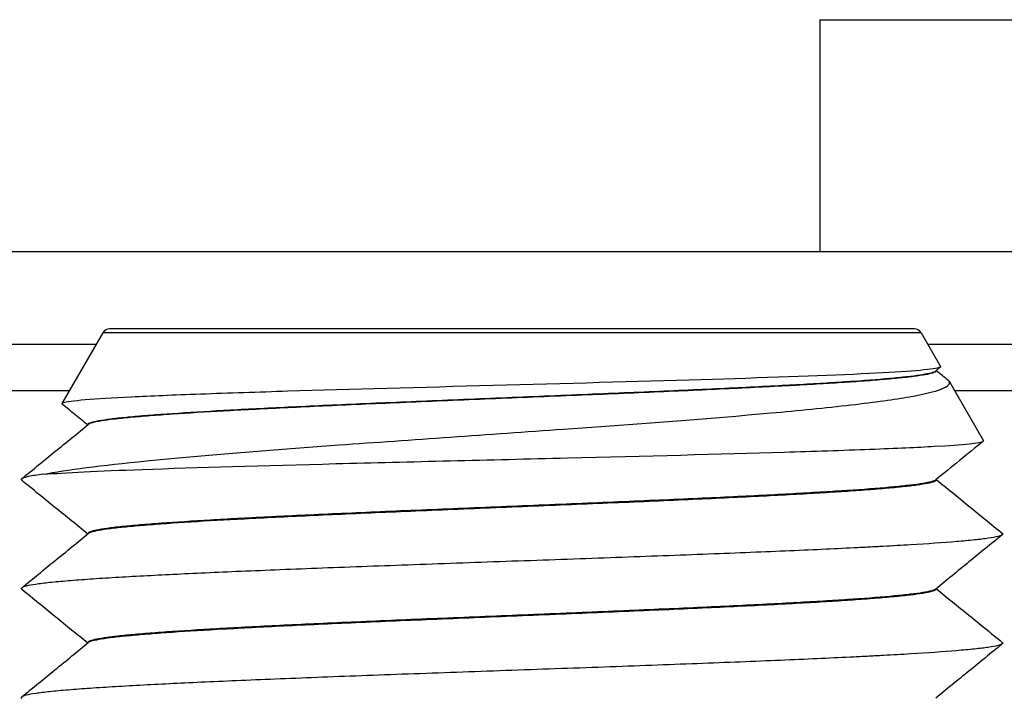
# Model space of a CAD drawing. Extents: x -1763 to 4575, y -3429 to 1051.
# Tile 107 of 174: x 3174.41 to 3180.78, y -2460.54 to -2456.16. Entities that reach past the tile are written whole.
import ezdxf

# ---------------------------------------------------------------- set-up
doc = ezdxf.new("R2010")
doc.units = 0
doc.layers.get('0').update_dxf_attribs({"linetype": 'CONTINUOUS'})
doc.layers.add('1', color=7, linetype='CONTINUOUS')

# ---------------------------------------------------------------- blocks, each defined once
blk = doc.blocks.new('Z-STACK', base_point=(-660.9662, -2583.4736))
at = {"color": 4, "linetype": 'CONTINUOUS'}
for p, q in [((3179.5851, -2456.1601), (3184.6565, -2456.1601)), ((3100.7451, -2457.6601), (3179.5851, -2457.6601)), ((3179.5851, -2457.6601), (3184.6565, -2457.6601)), ((3174.9037, -2458.2601), (3159.7421, -2458.2601)), ((3187.0377, -2458.2601), (3180.2837, -2458.2601)), ((3174.7305, -2458.5601), (3159.696, -2458.5601)), ((3186.7377, -2458.5601), (3180.457, -2458.5601))]:
    blk.add_line(p, q, dxfattribs=at)
at = {"color": 7, "linetype": 'CONTINUOUS'}
for p, q in [((3179.5851, -2456.1601), (3179.5851, -2457.6601)), ((3180.1971, -2458.1601), (3174.9903, -2458.1601)), ((3174.947, -2458.1851), (3174.6825, -2458.6432)), ((3180.2404, -2458.1851), (3180.3663, -2458.4031)), ((3180.3382, -2458.4311), (3180.3382, -2458.4289)), ((3180.4217, -2458.4991), (3180.6435, -2458.8832)), ((3174.8493, -2458.7811), (3174.8493, -2458.7788)), ((3180.3382, -2459.1367), (3180.3382, -2459.1344)), ((3174.8493, -2459.4866), (3174.8493, -2459.4844)), ((3180.3382, -2459.8422), (3180.3382, -2459.84)), ((3174.8493, -2460.1922), (3174.8493, -2460.1899))]:
    blk.add_line(p, q, dxfattribs=at)
at = {"color": 1, "linetype": 'CONTINUOUS'}
blk.add_line((3180.2404, -2458.1851), (3174.947, -2458.1851), dxfattribs=at)
at = {"color": 7, "linetype": 'CONTINUOUS'}
for centre, start, end in [((3174.9903, -2458.2101), 90, 150), ((3180.1971, -2458.2101), 30, 90)]:
    blk.add_arc(centre, 0.05, start, end, dxfattribs=at)
for points, knots in [([(3180.3651, -2458.4069), (3180.3623, -2458.4093), (3180.3556, -2458.4116), (3180.3451, -2458.4139), (3180.2877, -2458.4266), (3180.1175, -2458.439), (3179.8526, -2458.4515), (3179.5785, -2458.4644), (3179.2146, -2458.4769), (3178.8158, -2458.4889), (3178.3993, -2458.5015), (3177.934, -2458.514), (3177.4702, -2458.5265), (3177.0081, -2458.5389), (3176.5502, -2458.5512), (3176.1435, -2458.5637), (3175.9551, -2458.5695), (3175.7603, -2458.5758), (3175.579, -2458.5825), (3175.4025, -2458.5889), (3175.2547, -2458.5951), (3175.1332, -2458.6011), (3174.8856, -2458.6133), (3174.728, -2458.6257), (3174.6907, -2458.6385), (3174.6862, -2458.64), (3174.6834, -2458.6416), (3174.6825, -2458.6432)], [0, 0, 0, 0, 0.021276, 0.021276, 0.021276, 0.515281, 0.515281, 0.515281, 1.552812, 1.552812, 1.552812, 2.898891, 2.898891, 2.898891, 4.226104, 4.226104, 4.226104, 4.790916, 4.790916, 4.790916, 5.237132, 5.237132, 5.237132, 5.681354, 5.681354, 5.681354, 5.690891, 5.690891, 5.690891, 5.690891]), ([(3174.8493, -2458.7788), (3174.8493, -2458.7771), (3174.8503, -2458.7753), (3174.8523, -2458.7736), (3174.8547, -2458.7714), (3174.8588, -2458.7692), (3174.8644, -2458.767), (3174.8738, -2458.7633), (3174.8877, -2458.7596), (3174.9059, -2458.756), (3174.9246, -2458.7522), (3174.9479, -2458.7484), (3174.9753, -2458.7446), (3175.0028, -2458.7409), (3175.0344, -2458.7372), (3175.0699, -2458.7335), (3175.1053, -2458.7298), (3175.1444, -2458.7261), (3175.1869, -2458.7225), (3175.2293, -2458.7189), (3175.275, -2458.7153), (3175.3234, -2458.7118), (3175.4202, -2458.7048), (3175.5278, -2458.6979), (3175.6415, -2458.6913), (3175.67, -2458.6896), (3175.6988, -2458.688), (3175.728, -2458.6864), (3175.7572, -2458.6847), (3175.7873, -2458.6831), (3175.8183, -2458.6814), (3175.8802, -2458.6781), (3175.9454, -2458.6747), (3176.014, -2458.6713), (3176.0825, -2458.6679), (3176.1544, -2458.6644), (3176.2292, -2458.6609), (3176.3041, -2458.6573), (3176.382, -2458.6538), (3176.4626, -2458.6501), (3176.5432, -2458.6465), (3176.6265, -2458.6429), (3176.7119, -2458.6392), (3176.7974, -2458.6355), (3176.8851, -2458.6317), (3176.9745, -2458.628), (3177.1531, -2458.6205), (3177.3384, -2458.6129), (3177.5247, -2458.6053), (3177.7111, -2458.5976), (3177.8985, -2458.59), (3178.0812, -2458.5824), (3178.1725, -2458.5786), (3178.2627, -2458.5748), (3178.351, -2458.571), (3178.4393, -2458.5673), (3178.5259, -2458.5635), (3178.61, -2458.5598), (3178.6941, -2458.5561), (3178.7758, -2458.5525), (3178.8547, -2458.5488), (3178.9336, -2458.5452), (3179.0096, -2458.5416), (3179.0824, -2458.538), (3179.1553, -2458.5345), (3179.2249, -2458.531), (3179.2911, -2458.5276), (3179.3574, -2458.5241), (3179.4202, -2458.5207), (3179.4795, -2458.5174), (3179.5092, -2458.5157), (3179.5379, -2458.514), (3179.5658, -2458.5124), (3179.5937, -2458.5108), (3179.6206, -2458.5091), (3179.6474, -2458.5075), (3179.7007, -2458.5042), (3179.7524, -2458.5008), (3179.8018, -2458.4974), (3179.9006, -2458.4906), (3179.9904, -2458.4836), (3180.0666, -2458.4764), (3180.1048, -2458.4728), (3180.1396, -2458.4692), (3180.1705, -2458.4655), (3180.2014, -2458.4618), (3180.2285, -2458.4581), (3180.2513, -2458.4544), (3180.2741, -2458.4506), (3180.2927, -2458.4469), (3180.3067, -2458.4431), (3180.3206, -2458.4393), (3180.33, -2458.4355), (3180.3347, -2458.4317)], [0, 0, 0, 0, 0.006234, 0.006234, 0.006234, 0.020074, 0.020074, 0.020074, 0.063124, 0.063124, 0.063124, 0.133476, 0.133476, 0.133476, 0.228649, 0.228649, 0.228649, 0.346195, 0.346195, 0.346195, 0.483136, 0.483136, 0.483136, 0.801943, 0.801943, 0.801943, 0.888545, 0.888545, 0.888545, 0.978946, 0.978946, 0.978946, 1.174913, 1.174913, 1.174913, 1.390411, 1.390411, 1.390411, 1.62402, 1.62402, 1.62402, 1.873609, 1.873609, 1.873609, 2.13636, 2.13636, 2.13636, 2.687109, 2.687109, 2.687109, 3.244012, 3.244012, 3.244012, 3.51409, 3.51409, 3.51409, 3.773299, 3.773299, 3.773299, 4.018264, 4.018264, 4.018264, 4.246248, 4.246248, 4.246248, 4.455219, 4.455219, 4.455219, 4.643866, 4.643866, 4.643866, 4.730346, 4.730346, 4.730346, 4.812034, 4.812034, 4.812034, 4.966796, 4.966796, 4.966796, 5.232476, 5.232476, 5.232476, 5.336903, 5.336903, 5.336903, 5.418486, 5.418486, 5.418486, 5.474989, 5.474989, 5.474989, 5.505512, 5.505512, 5.505512, 5.505512]), ([(3180.3382, -2458.4311), (3180.3382, -2458.4329), (3180.3372, -2458.4346), (3180.3352, -2458.4364), (3180.3327, -2458.4385), (3180.3287, -2458.4407), (3180.3231, -2458.4429), (3180.3137, -2458.4466), (3180.2999, -2458.4502), (3180.2819, -2458.4539), (3180.2634, -2458.4577), (3180.2404, -2458.4614), (3180.2134, -2458.4651), (3180.1864, -2458.4688), (3180.1553, -2458.4725), (3180.1206, -2458.4761), (3180.0859, -2458.4798), (3180.0476, -2458.4834), (3180.0061, -2458.4869), (3179.9647, -2458.4905), (3179.9202, -2458.494), (3179.8732, -2458.4974), (3179.8262, -2458.5009), (3179.7766, -2458.5043), (3179.725, -2458.5077), (3179.6734, -2458.511), (3179.6202, -2458.5143), (3179.5647, -2458.5175), (3179.5089, -2458.5208), (3179.4495, -2458.5242), (3179.3866, -2458.5276), (3179.3238, -2458.531), (3179.2575, -2458.5344), (3179.1878, -2458.5379), (3179.1182, -2458.5414), (3179.0453, -2458.545), (3178.9693, -2458.5486), (3178.8933, -2458.5521), (3178.8143, -2458.5558), (3178.7326, -2458.5595), (3178.651, -2458.5631), (3178.5667, -2458.5668), (3178.4803, -2458.5706), (3178.3939, -2458.5743), (3178.3054, -2458.5781), (3178.2154, -2458.5818), (3178.0353, -2458.5894), (3177.8492, -2458.5971), (3177.6627, -2458.6047), (3177.4762, -2458.6123), (3177.2893, -2458.62), (3177.1077, -2458.6275), (3177.0169, -2458.6313), (3176.9275, -2458.635), (3176.8399, -2458.6388), (3176.7524, -2458.6425), (3176.6668, -2458.6462), (3176.5837, -2458.6498), (3176.5006, -2458.6535), (3176.4199, -2458.6571), (3176.3421, -2458.6607), (3176.2644, -2458.6643), (3176.1895, -2458.6678), (3176.1177, -2458.6713), (3176.046, -2458.6748), (3175.9775, -2458.6782), (3175.9123, -2458.6816), (3175.8471, -2458.6849), (3175.7852, -2458.6883), (3175.7268, -2458.6915), (3175.6102, -2458.698), (3175.4987, -2458.7048), (3175.3969, -2458.7117), (3175.346, -2458.7152), (3175.2975, -2458.7187), (3175.252, -2458.7223), (3175.2064, -2458.7259), (3175.1639, -2458.7295), (3175.1249, -2458.7331), (3175.0859, -2458.7368), (3175.0504, -2458.7405), (3175.0189, -2458.7442), (3174.9875, -2458.7479), (3174.96, -2458.7517), (3174.9369, -2458.7554), (3174.9138, -2458.7592), (3174.895, -2458.763), (3174.8809, -2458.7668), (3174.8668, -2458.7706), (3174.8574, -2458.7744), (3174.8527, -2458.7783)], [0, 0, 0, 0, 0.006218, 0.006218, 0.006218, 0.02, 0.02, 0.02, 0.062719, 0.062719, 0.062719, 0.132158, 0.132158, 0.132158, 0.225642, 0.225642, 0.225642, 0.340587, 0.340587, 0.340587, 0.473952, 0.473952, 0.473952, 0.622468, 0.622468, 0.622468, 0.783107, 0.783107, 0.783107, 0.961459, 0.961459, 0.961459, 1.160528, 1.160528, 1.160528, 1.379347, 1.379347, 1.379347, 1.616239, 1.616239, 1.616239, 1.868811, 1.868811, 1.868811, 2.13399, 2.13399, 2.13399, 2.687137, 2.687137, 2.687137, 3.242579, 3.242579, 3.242579, 3.510592, 3.510592, 3.510592, 3.767068, 3.767068, 3.767068, 4.008869, 4.008869, 4.008869, 4.233521, 4.233521, 4.233521, 4.439255, 4.439255, 4.439255, 4.624997, 4.624997, 4.624997, 4.955531, 4.955531, 4.955531, 5.100836, 5.100836, 5.100836, 5.228342, 5.228342, 5.228342, 5.33489, 5.33489, 5.33489, 5.417741, 5.417741, 5.417741, 5.474833, 5.474833, 5.474833, 5.505512, 5.505512, 5.505512, 5.505512]), ([(3180.3651, -2458.4069), (3180.36, -2458.4111), (3180.355, -2458.4152), (3180.3499, -2458.4193), (3180.3449, -2458.4234), (3180.3398, -2458.4276), (3180.3347, -2458.4317)], [0, 0, 0, 0, 0.01959373, 0.01959373, 0.01959373, 0.03918747, 0.03918747, 0.03918747, 0.03918747]), ([(3180.3385, -2458.4286), (3180.3502, -2458.4381), (3180.3619, -2458.4476), (3180.3736, -2458.4571), (3180.3865, -2458.4676), (3180.3994, -2458.4782), (3180.4124, -2458.4887)], [0.00491766, 0.00491766, 0.00491766, 0.00491766, 0.05008454, 0.05008454, 0.05008454, 0.10016908, 0.10016908, 0.10016908, 0.10016908]), ([(3180.3663, -2458.4031), (3180.3667, -2458.4038), (3180.3668, -2458.4044), (3180.3666, -2458.405), (3180.3664, -2458.4057), (3180.3659, -2458.4063), (3180.3651, -2458.4069)], [0, 0, 0, 0, 0.001962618, 0.001962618, 0.001962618, 0.004389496, 0.004389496, 0.004389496, 0.004389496]), ([(3174.5636, -2459.1001), (3174.7095, -2459.0711), (3174.9371, -2459.0424), (3175.229, -2459.0134), (3175.5823, -2458.9784), (3176.0182, -2458.9441), (3176.4759, -2458.9107), (3176.9427, -2458.8766), (3177.4441, -2458.8426), (3177.9268, -2458.8082), (3178.4133, -2458.7735), (3178.877, -2458.7389), (3179.2693, -2458.7036), (3179.4439, -2458.6879), (3179.6234, -2458.6703), (3179.7859, -2458.6516), (3179.945, -2458.6332), (3180.0696, -2458.6157), (3180.165, -2458.5988), (3180.2583, -2458.5824), (3180.3277, -2458.5659), (3180.3711, -2458.5492), (3180.4144, -2458.5325), (3180.4314, -2458.5159), (3180.4217, -2458.4991)], [0, 0, 0, 0, 0.671174, 0.671174, 0.671174, 1.922256, 1.922256, 1.922256, 3.376847, 3.376847, 3.376847, 4.723396, 4.723396, 4.723396, 5.242643, 5.242643, 5.242643, 5.625389, 5.625389, 5.625389, 5.837593, 5.837593, 5.837593, 5.908809, 5.908809, 5.908809, 5.908809]), ([(3180.4217, -2458.4991), (3180.4207, -2458.4974), (3180.4195, -2458.4956), (3180.4179, -2458.4939), (3180.4164, -2458.4922), (3180.4145, -2458.4905), (3180.4124, -2458.4887)], [0, 0, 0, 0, 0.00644191, 0.00644191, 0.00644191, 0.01402067, 0.01402067, 0.01402067, 0.01402067]), ([(3174.6825, -2458.6432), (3174.6822, -2458.6438), (3174.6821, -2458.6444), (3174.6823, -2458.645), (3174.6825, -2458.6456), (3174.683, -2458.6462), (3174.6837, -2458.6468)], [0, 0, 0, 0, 0.001869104, 0.001869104, 0.001869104, 0.004181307, 0.004181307, 0.004181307, 0.004181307]), ([(3174.8489, -2458.7814), (3174.822, -2458.7594), (3174.7951, -2458.7375), (3174.7682, -2458.7156), (3174.74, -2458.6927), (3174.7119, -2458.6697), (3174.6837, -2458.6468)], [0.0049174, 0.0049174, 0.0049174, 0.0049174, 0.108999, 0.108999, 0.108999, 0.217998, 0.217998, 0.217998, 0.217998]), ([(3174.4217, -2459.1293), (3174.4961, -2459.0687), (3174.5679, -2459.0102), (3174.6372, -2458.9538), (3174.7118, -2458.893), (3174.7836, -2458.8346), (3174.8527, -2458.7783)], [0, 0, 0, 0, 0.2779219, 0.2779219, 0.2779219, 0.5558439, 0.5558439, 0.5558439, 0.5558439]), ([(3180.6424, -2458.8867), (3180.6431, -2458.8861), (3180.6435, -2458.8855), (3180.6437, -2458.8849), (3180.6439, -2458.8844), (3180.6439, -2458.8838), (3180.6435, -2458.8832)], [0, 0, 0, 0, 0.002206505, 0.002206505, 0.002206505, 0.003991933, 0.003991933, 0.003991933, 0.003991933]), ([(3174.5636, -2459.1001), (3174.6989, -2459.0896), (3174.9169, -2459.0793), (3175.2026, -2459.0689), (3175.5524, -2459.0561), (3175.9905, -2459.0437), (3176.455, -2459.0316), (3176.9323, -2459.0192), (3177.4496, -2459.0069), (3177.9519, -2458.9944), (3178.4548, -2458.982), (3178.939, -2458.9696), (3179.3542, -2458.957), (3179.5409, -2458.9513), (3179.7337, -2458.945), (3179.9097, -2458.9383), (3180.0811, -2458.9317), (3180.2183, -2458.9255), (3180.3257, -2458.9194), (3180.5176, -2458.9087), (3180.6287, -2458.8978), (3180.6424, -2458.8867)], [0, 0, 0, 0, 0.639738, 0.639738, 0.639738, 1.892685, 1.892685, 1.892685, 3.390121, 3.390121, 3.390121, 4.792877, 4.792877, 4.792877, 5.348697, 5.348697, 5.348697, 5.765176, 5.765176, 5.765176, 6.083731, 6.083731, 6.083731, 6.083731]), ([(3180.6424, -2458.8867), (3180.5898, -2458.9295), (3180.5385, -2458.9712), (3180.4886, -2459.012), (3180.436, -2459.0547), (3180.3848, -2459.0965), (3180.3347, -2459.1372)], [0, 0, 0, 0, 0.1983971, 0.1983971, 0.1983971, 0.3967942, 0.3967942, 0.3967942, 0.3967942]), ([(3174.4217, -2459.1293), (3174.4207, -2459.1301), (3174.42, -2459.1309), (3174.4195, -2459.1317), (3174.419, -2459.1325), (3174.4187, -2459.1333), (3174.4187, -2459.1341), (3174.4187, -2459.135), (3174.419, -2459.1358), (3174.4195, -2459.1366), (3174.42, -2459.1374), (3174.4207, -2459.1382), (3174.4217, -2459.139)], [0, 0, 0, 0, 0.00333528, 0.00333528, 0.00333528, 0.00592148, 0.00592148, 0.00592148, 0.0085072, 0.0085072, 0.0085072, 0.01183912, 0.01183912, 0.01183912, 0.01183912]), ([(3174.5636, -2459.1001), (3174.5433, -2459.1025), (3174.525, -2459.1049), (3174.5088, -2459.1073), (3174.4926, -2459.1097), (3174.4786, -2459.1122), (3174.4666, -2459.1146), (3174.4547, -2459.117), (3174.445, -2459.1195), (3174.4375, -2459.1219), (3174.43, -2459.1244), (3174.4247, -2459.1268), (3174.4217, -2459.1293)], [0, 0, 0, 0, 0.0552514, 0.0552514, 0.0552514, 0.0980816, 0.0980816, 0.0980816, 0.1281495, 0.1281495, 0.1281495, 0.1456412, 0.1456412, 0.1456412, 0.1456412]), ([(3180.3347, -2459.1372), (3180.33, -2459.1411), (3180.3206, -2459.1449), (3180.3067, -2459.1486), (3180.2927, -2459.1524), (3180.2741, -2459.1562), (3180.2513, -2459.1599), (3180.2285, -2459.1637), (3180.2014, -2459.1674), (3180.1705, -2459.1711), (3180.1396, -2459.1747), (3180.1048, -2459.1784), (3180.0666, -2459.182), (3179.9904, -2459.1892), (3179.9006, -2459.1962), (3179.8018, -2459.203), (3179.7524, -2459.2064), (3179.7007, -2459.2098), (3179.6474, -2459.213), (3179.6206, -2459.2147), (3179.5937, -2459.2163), (3179.5658, -2459.218), (3179.5379, -2459.2196), (3179.5092, -2459.2213), (3179.4795, -2459.2229), (3179.4202, -2459.2263), (3179.3574, -2459.2297), (3179.2911, -2459.2331), (3179.2249, -2459.2366), (3179.1553, -2459.2401), (3179.0824, -2459.2436), (3179.0096, -2459.2472), (3178.9336, -2459.2507), (3178.8547, -2459.2544), (3178.7758, -2459.258), (3178.6941, -2459.2617), (3178.61, -2459.2654), (3178.5259, -2459.2691), (3178.4393, -2459.2728), (3178.351, -2459.2766), (3178.2627, -2459.2803), (3178.1725, -2459.2841), (3178.0812, -2459.2879), (3177.8985, -2459.2955), (3177.7111, -2459.3032), (3177.5247, -2459.3108), (3177.3384, -2459.3184), (3177.1531, -2459.326), (3176.9745, -2459.3335), (3176.8851, -2459.3373), (3176.7974, -2459.341), (3176.7119, -2459.3447), (3176.6265, -2459.3484), (3176.5432, -2459.3521), (3176.4626, -2459.3557), (3176.382, -2459.3593), (3176.3041, -2459.3629), (3176.2292, -2459.3664), (3176.1544, -2459.3699), (3176.0825, -2459.3734), (3176.014, -2459.3769), (3175.9454, -2459.3803), (3175.8802, -2459.3837), (3175.8183, -2459.387), (3175.7873, -2459.3886), (3175.7572, -2459.3903), (3175.728, -2459.3919), (3175.6988, -2459.3936), (3175.67, -2459.3952), (3175.6415, -2459.3968), (3175.5278, -2459.4035), (3175.4202, -2459.4103), (3175.3234, -2459.4174), (3175.275, -2459.4209), (3175.2293, -2459.4245), (3175.1869, -2459.4281), (3175.1444, -2459.4317), (3175.1053, -2459.4354), (3175.0699, -2459.439), (3175.0344, -2459.4427), (3175.0028, -2459.4465), (3174.9753, -2459.4502), (3174.9479, -2459.4539), (3174.9246, -2459.4577), (3174.9059, -2459.4615), (3174.8877, -2459.4652), (3174.8738, -2459.4689), (3174.8644, -2459.4726), (3174.8588, -2459.4748), (3174.8547, -2459.4769), (3174.8523, -2459.4791), (3174.8503, -2459.4809), (3174.8493, -2459.4826), (3174.8493, -2459.4844)], [0, 0, 0, 0, 0.030523, 0.030523, 0.030523, 0.087025, 0.087025, 0.087025, 0.168609, 0.168609, 0.168609, 0.273035, 0.273035, 0.273035, 0.538716, 0.538716, 0.538716, 0.693478, 0.693478, 0.693478, 0.775166, 0.775166, 0.775166, 0.861646, 0.861646, 0.861646, 1.050293, 1.050293, 1.050293, 1.259264, 1.259264, 1.259264, 1.487248, 1.487248, 1.487248, 1.732213, 1.732213, 1.732213, 1.991422, 1.991422, 1.991422, 2.2615, 2.2615, 2.2615, 2.818402, 2.818402, 2.818402, 3.369152, 3.369152, 3.369152, 3.631903, 3.631903, 3.631903, 3.881492, 3.881492, 3.881492, 4.1151, 4.1151, 4.1151, 4.330599, 4.330599, 4.330599, 4.526566, 4.526566, 4.526566, 4.616966, 4.616966, 4.616966, 4.703569, 4.703569, 4.703569, 5.022376, 5.022376, 5.022376, 5.159316, 5.159316, 5.159316, 5.276863, 5.276863, 5.276863, 5.372035, 5.372035, 5.372035, 5.442388, 5.442388, 5.442388, 5.485438, 5.485438, 5.485438, 5.499278, 5.499278, 5.499278, 5.505512, 5.505512, 5.505512, 5.505512]), ([(3180.3382, -2459.1367), (3180.3382, -2459.1384), (3180.3372, -2459.1402), (3180.3352, -2459.1419), (3180.3327, -2459.1441), (3180.3287, -2459.1463), (3180.3231, -2459.1484), (3180.3137, -2459.1521), (3180.2999, -2459.1558), (3180.2819, -2459.1595), (3180.2634, -2459.1632), (3180.2404, -2459.167), (3180.2134, -2459.1707), (3180.1864, -2459.1744), (3180.1553, -2459.1781), (3180.1206, -2459.1817), (3180.0859, -2459.1853), (3180.0476, -2459.1889), (3180.0061, -2459.1925), (3179.9647, -2459.196), (3179.9202, -2459.1995), (3179.8732, -2459.203), (3179.8262, -2459.2065), (3179.7766, -2459.2099), (3179.725, -2459.2132), (3179.6734, -2459.2166), (3179.6202, -2459.2198), (3179.5647, -2459.2231), (3179.5089, -2459.2264), (3179.4495, -2459.2297), (3179.3866, -2459.2331), (3179.3238, -2459.2365), (3179.2575, -2459.24), (3179.1878, -2459.2435), (3179.1182, -2459.247), (3179.0453, -2459.2505), (3178.9693, -2459.2541), (3178.8933, -2459.2577), (3178.8143, -2459.2613), (3178.7326, -2459.265), (3178.651, -2459.2687), (3178.5667, -2459.2724), (3178.4803, -2459.2761), (3178.3939, -2459.2799), (3178.3054, -2459.2836), (3178.2154, -2459.2874), (3178.0353, -2459.295), (3177.8492, -2459.3026), (3177.6627, -2459.3102), (3177.4762, -2459.3179), (3177.2893, -2459.3255), (3177.1077, -2459.3331), (3177.0169, -2459.3368), (3176.9275, -2459.3406), (3176.8399, -2459.3443), (3176.7524, -2459.348), (3176.6668, -2459.3517), (3176.5837, -2459.3554), (3176.5006, -2459.359), (3176.4199, -2459.3627), (3176.3421, -2459.3662), (3176.2644, -2459.3698), (3176.1895, -2459.3733), (3176.1177, -2459.3768), (3176.046, -2459.3803), (3175.9775, -2459.3837), (3175.9123, -2459.3871), (3175.8471, -2459.3905), (3175.7852, -2459.3938), (3175.7268, -2459.3971), (3175.6102, -2459.4036), (3175.4987, -2459.4103), (3175.3969, -2459.4173), (3175.346, -2459.4208), (3175.2975, -2459.4243), (3175.252, -2459.4279), (3175.2064, -2459.4314), (3175.1639, -2459.435), (3175.1249, -2459.4387), (3175.0859, -2459.4423), (3175.0504, -2459.446), (3175.0189, -2459.4498), (3174.9875, -2459.4535), (3174.96, -2459.4572), (3174.9369, -2459.461), (3174.9138, -2459.4648), (3174.895, -2459.4686), (3174.8809, -2459.4724), (3174.8668, -2459.4762), (3174.8574, -2459.48), (3174.8527, -2459.4838)], [0, 0, 0, 0, 0.006218, 0.006218, 0.006218, 0.02, 0.02, 0.02, 0.062719, 0.062719, 0.062719, 0.132158, 0.132158, 0.132158, 0.225642, 0.225642, 0.225642, 0.340587, 0.340587, 0.340587, 0.473952, 0.473952, 0.473952, 0.622468, 0.622468, 0.622468, 0.783107, 0.783107, 0.783107, 0.961459, 0.961459, 0.961459, 1.160528, 1.160528, 1.160528, 1.379347, 1.379347, 1.379347, 1.616239, 1.616239, 1.616239, 1.868811, 1.868811, 1.868811, 2.13399, 2.13399, 2.13399, 2.687137, 2.687137, 2.687137, 3.242579, 3.242579, 3.242579, 3.510592, 3.510592, 3.510592, 3.767068, 3.767068, 3.767068, 4.008869, 4.008869, 4.008869, 4.233521, 4.233521, 4.233521, 4.439255, 4.439255, 4.439255, 4.624997, 4.624997, 4.624997, 4.955531, 4.955531, 4.955531, 5.100836, 5.100836, 5.100836, 5.228342, 5.228342, 5.228342, 5.33489, 5.33489, 5.33489, 5.417741, 5.417741, 5.417741, 5.474833, 5.474833, 5.474833, 5.505512, 5.505512, 5.505512, 5.505512]), ([(3180.3385, -2459.1341), (3180.4065, -2459.1895), (3180.477, -2459.2469), (3180.5502, -2459.3065), (3180.6196, -2459.363), (3180.6913, -2459.4215), (3180.7657, -2459.482)], [0.0051038, 0.0051038, 0.0051038, 0.0051038, 0.2779219, 0.2779219, 0.2779219, 0.5558439, 0.5558439, 0.5558439, 0.5558439]), ([(3174.8489, -2459.4869), (3174.7809, -2459.4315), (3174.7104, -2459.3741), (3174.6372, -2459.3145), (3174.5679, -2459.258), (3174.4961, -2459.1996), (3174.4217, -2459.139)], [0.0051044, 0.0051044, 0.0051044, 0.0051044, 0.2779219, 0.2779219, 0.2779219, 0.5558438, 0.5558438, 0.5558438, 0.5558438]), ([(3174.4217, -2459.8348), (3174.4961, -2459.7742), (3174.5679, -2459.7158), (3174.6372, -2459.6593), (3174.7118, -2459.5986), (3174.7836, -2459.5401), (3174.8527, -2459.4838)], [0, 0, 0, 0, 0.2779219, 0.2779219, 0.2779219, 0.5558439, 0.5558439, 0.5558439, 0.5558439]), ([(3180.7657, -2459.4918), (3180.7611, -2459.4956), (3180.7511, -2459.4993), (3180.7359, -2459.5031), (3180.7208, -2459.5068), (3180.7004, -2459.5105), (3180.6752, -2459.5142), (3180.6499, -2459.5179), (3180.6199, -2459.5216), (3180.5854, -2459.5253), (3180.5509, -2459.5289), (3180.512, -2459.5325), (3180.4692, -2459.5361), (3180.3837, -2459.5432), (3180.2827, -2459.5502), (3180.1711, -2459.5569), (3180.1153, -2459.5603), (3180.0568, -2459.5636), (3179.9963, -2459.5669), (3179.9661, -2459.5686), (3179.9354, -2459.5702), (3179.9042, -2459.5718), (3179.8729, -2459.5734), (3179.8406, -2459.575), (3179.8073, -2459.5767), (3179.7407, -2459.58), (3179.6701, -2459.5833), (3179.5957, -2459.5867), (3179.5212, -2459.5901), (3179.4429, -2459.5935), (3179.3609, -2459.597), (3179.2789, -2459.6005), (3179.1932, -2459.604), (3179.1042, -2459.6076), (3179.0153, -2459.6112), (3178.923, -2459.6148), (3178.8279, -2459.6185), (3178.7328, -2459.6221), (3178.6349, -2459.6258), (3178.5348, -2459.6295), (3178.4346, -2459.6332), (3178.3323, -2459.6369), (3178.2284, -2459.6407), (3178.0208, -2459.6482), (3177.8071, -2459.6558), (3177.5937, -2459.6633), (3177.3803, -2459.6709), (3177.1673, -2459.6784), (3176.9611, -2459.6858), (3176.858, -2459.6896), (3176.7565, -2459.6933), (3176.6573, -2459.6969), (3176.5582, -2459.7006), (3176.4614, -2459.7042), (3176.3674, -2459.7078), (3176.2735, -2459.7114), (3176.1825, -2459.715), (3176.0948, -2459.7185), (3176.0071, -2459.722), (3175.9227, -2459.7255), (3175.842, -2459.7289), (3175.6804, -2459.7358), (3175.5337, -2459.7424), (3175.4023, -2459.7488), (3175.2699, -2459.7553), (3175.1437, -2459.762), (3175.0287, -2459.7689), (3174.9712, -2459.7724), (3174.9165, -2459.7759), (3174.8653, -2459.7794), (3174.8141, -2459.783), (3174.7664, -2459.7865), (3174.7227, -2459.7902), (3174.6789, -2459.7938), (3174.6393, -2459.7974), (3174.6042, -2459.8011), (3174.5691, -2459.8048), (3174.5386, -2459.8085), (3174.513, -2459.8122), (3174.4875, -2459.816), (3174.467, -2459.8197), (3174.4517, -2459.8235), (3174.4364, -2459.8273), (3174.4264, -2459.831), (3174.4217, -2459.8348)], [0, 0, 0, 0, 0.032121, 0.032121, 0.032121, 0.093922, 0.093922, 0.093922, 0.18439, 0.18439, 0.18439, 0.301046, 0.301046, 0.301046, 0.599945, 0.599945, 0.599945, 0.774949, 0.774949, 0.774949, 0.867245, 0.867245, 0.867245, 0.964273, 0.964273, 0.964273, 1.176121, 1.176121, 1.176121, 1.411135, 1.411135, 1.411135, 1.667981, 1.667981, 1.667981, 1.944539, 1.944539, 1.944539, 2.237894, 2.237894, 2.237894, 2.544412, 2.544412, 2.544412, 3.179585, 3.179585, 3.179585, 3.812568, 3.812568, 3.812568, 4.116532, 4.116532, 4.116532, 4.406631, 4.406631, 4.406631, 4.679504, 4.679504, 4.679504, 4.932535, 4.932535, 4.932535, 5.372622, 5.372622, 5.372622, 5.746789, 5.746789, 5.746789, 5.910484, 5.910484, 5.910484, 6.053567, 6.053567, 6.053567, 6.172538, 6.172538, 6.172538, 6.264371, 6.264371, 6.264371, 6.326794, 6.326794, 6.326794, 6.35907, 6.35907, 6.35907, 6.35907]), ([(3180.7657, -2459.4918), (3180.6914, -2459.5523), (3180.6196, -2459.6108), (3180.5502, -2459.6673), (3180.4757, -2459.728), (3180.4039, -2459.7865), (3180.3347, -2459.8428)], [0, 0, 0, 0, 0.2779219, 0.2779219, 0.2779219, 0.5558438, 0.5558438, 0.5558438, 0.5558438]), ([(3180.7657, -2459.482), (3180.7667, -2459.4828), (3180.7675, -2459.4837), (3180.768, -2459.4845), (3180.7685, -2459.4853), (3180.7687, -2459.4861), (3180.7687, -2459.4869), (3180.7687, -2459.4877), (3180.7685, -2459.4885), (3180.768, -2459.4894), (3180.7675, -2459.4902), (3180.7667, -2459.491), (3180.7657, -2459.4918)], [0, 0, 0, 0, 0.00333528, 0.00333528, 0.00333528, 0.00592148, 0.00592148, 0.00592148, 0.0085072, 0.0085072, 0.0085072, 0.01183912, 0.01183912, 0.01183912, 0.01183912]), ([(3174.4217, -2459.8348), (3174.4207, -2459.8356), (3174.42, -2459.8364), (3174.4195, -2459.8373), (3174.419, -2459.8381), (3174.4187, -2459.8389), (3174.4187, -2459.8397), (3174.4187, -2459.8405), (3174.419, -2459.8413), (3174.4195, -2459.8421), (3174.42, -2459.8429), (3174.4207, -2459.8438), (3174.4217, -2459.8446)], [0, 0, 0, 0, 0.00333528, 0.00333528, 0.00333528, 0.00592148, 0.00592148, 0.00592148, 0.0085072, 0.0085072, 0.0085072, 0.01183912, 0.01183912, 0.01183912, 0.01183912]), ([(3174.8489, -2460.1925), (3174.7809, -2460.1371), (3174.7104, -2460.0797), (3174.6372, -2460.0201), (3174.5679, -2459.9636), (3174.4961, -2459.9051), (3174.4217, -2459.8446)], [0.0051044, 0.0051044, 0.0051044, 0.0051044, 0.2779219, 0.2779219, 0.2779219, 0.5558438, 0.5558438, 0.5558438, 0.5558438]), ([(3180.3347, -2459.8428), (3180.33, -2459.8466), (3180.3206, -2459.8504), (3180.3067, -2459.8542), (3180.2927, -2459.858), (3180.2741, -2459.8617), (3180.2513, -2459.8655), (3180.2285, -2459.8692), (3180.2014, -2459.8729), (3180.1705, -2459.8766), (3180.1396, -2459.8803), (3180.1048, -2459.8839), (3180.0666, -2459.8875), (3179.9904, -2459.8947), (3179.9006, -2459.9017), (3179.8018, -2459.9086), (3179.7524, -2459.912), (3179.7007, -2459.9153), (3179.6474, -2459.9186), (3179.6206, -2459.9202), (3179.5937, -2459.9219), (3179.5658, -2459.9235), (3179.5379, -2459.9252), (3179.5092, -2459.9268), (3179.4795, -2459.9285), (3179.4202, -2459.9318), (3179.3574, -2459.9352), (3179.2911, -2459.9387), (3179.2249, -2459.9421), (3179.1553, -2459.9456), (3179.0824, -2459.9492), (3179.0096, -2459.9527), (3178.9336, -2459.9563), (3178.8547, -2459.9599), (3178.7758, -2459.9636), (3178.6941, -2459.9672), (3178.61, -2459.9709), (3178.5259, -2459.9746), (3178.4393, -2459.9784), (3178.351, -2459.9821), (3178.2627, -2459.9859), (3178.1725, -2459.9897), (3178.0812, -2459.9935), (3177.8985, -2460.0011), (3177.7111, -2460.0087), (3177.5247, -2460.0164), (3177.3384, -2460.024), (3177.1531, -2460.0316), (3176.9745, -2460.0391), (3176.8851, -2460.0429), (3176.7974, -2460.0466), (3176.7119, -2460.0503), (3176.6265, -2460.054), (3176.5432, -2460.0576), (3176.4626, -2460.0612), (3176.382, -2460.0649), (3176.3041, -2460.0684), (3176.2292, -2460.072), (3176.1544, -2460.0755), (3176.0825, -2460.079), (3176.014, -2460.0824), (3175.9454, -2460.0858), (3175.8802, -2460.0892), (3175.8183, -2460.0925), (3175.7873, -2460.0942), (3175.7572, -2460.0958), (3175.728, -2460.0975), (3175.6988, -2460.0991), (3175.67, -2460.1007), (3175.6415, -2460.1024), (3175.5278, -2460.109), (3175.4202, -2460.1159), (3175.3234, -2460.1229), (3175.275, -2460.1265), (3175.2293, -2460.13), (3175.1869, -2460.1336), (3175.1444, -2460.1373), (3175.1053, -2460.1409), (3175.0699, -2460.1446), (3175.0344, -2460.1483), (3175.0028, -2460.152), (3174.9753, -2460.1558), (3174.9479, -2460.1595), (3174.9246, -2460.1633), (3174.9059, -2460.1671), (3174.8877, -2460.1707), (3174.8738, -2460.1744), (3174.8644, -2460.1781), (3174.8588, -2460.1803), (3174.8547, -2460.1825), (3174.8523, -2460.1847), (3174.8503, -2460.1864), (3174.8493, -2460.1882), (3174.8493, -2460.1899)], [0, 0, 0, 0, 0.030523, 0.030523, 0.030523, 0.087025, 0.087025, 0.087025, 0.168609, 0.168609, 0.168609, 0.273035, 0.273035, 0.273035, 0.538716, 0.538716, 0.538716, 0.693478, 0.693478, 0.693478, 0.775166, 0.775166, 0.775166, 0.861646, 0.861646, 0.861646, 1.050293, 1.050293, 1.050293, 1.259264, 1.259264, 1.259264, 1.487248, 1.487248, 1.487248, 1.732213, 1.732213, 1.732213, 1.991422, 1.991422, 1.991422, 2.2615, 2.2615, 2.2615, 2.818402, 2.818402, 2.818402, 3.369152, 3.369152, 3.369152, 3.631903, 3.631903, 3.631903, 3.881492, 3.881492, 3.881492, 4.1151, 4.1151, 4.1151, 4.330599, 4.330599, 4.330599, 4.526566, 4.526566, 4.526566, 4.616966, 4.616966, 4.616966, 4.703569, 4.703569, 4.703569, 5.022376, 5.022376, 5.022376, 5.159316, 5.159316, 5.159316, 5.276863, 5.276863, 5.276863, 5.372035, 5.372035, 5.372035, 5.442388, 5.442388, 5.442388, 5.485438, 5.485438, 5.485438, 5.499278, 5.499278, 5.499278, 5.505512, 5.505512, 5.505512, 5.505512]), ([(3180.3382, -2459.8422), (3180.3382, -2459.844), (3180.3372, -2459.8457), (3180.3352, -2459.8475), (3180.3327, -2459.8497), (3180.3287, -2459.8518), (3180.3231, -2459.854), (3180.3137, -2459.8577), (3180.2999, -2459.8614), (3180.2819, -2459.865), (3180.2634, -2459.8688), (3180.2404, -2459.8725), (3180.2134, -2459.8762), (3180.1864, -2459.8799), (3180.1553, -2459.8836), (3180.1206, -2459.8873), (3180.0859, -2459.8909), (3180.0476, -2459.8945), (3180.0061, -2459.898), (3179.9647, -2459.9016), (3179.9202, -2459.9051), (3179.8732, -2459.9086), (3179.8262, -2459.912), (3179.7766, -2459.9154), (3179.725, -2459.9188), (3179.6734, -2459.9221), (3179.6202, -2459.9254), (3179.5647, -2459.9287), (3179.5089, -2459.9319), (3179.4495, -2459.9353), (3179.3866, -2459.9387), (3179.3238, -2459.9421), (3179.2575, -2459.9455), (3179.1878, -2459.949), (3179.1182, -2459.9525), (3179.0453, -2459.9561), (3178.9693, -2459.9597), (3178.8933, -2459.9633), (3178.8143, -2459.9669), (3178.7326, -2459.9706), (3178.651, -2459.9742), (3178.5667, -2459.9779), (3178.4803, -2459.9817), (3178.3939, -2459.9854), (3178.3054, -2459.9892), (3178.2154, -2459.993), (3178.0353, -2460.0005), (3177.8492, -2460.0082), (3177.6627, -2460.0158), (3177.4762, -2460.0234), (3177.2893, -2460.0311), (3177.1077, -2460.0386), (3177.0169, -2460.0424), (3176.9275, -2460.0461), (3176.8399, -2460.0499), (3176.7524, -2460.0536), (3176.6668, -2460.0573), (3176.5837, -2460.0609), (3176.5006, -2460.0646), (3176.4199, -2460.0682), (3176.3421, -2460.0718), (3176.2644, -2460.0754), (3176.1895, -2460.0789), (3176.1177, -2460.0824), (3176.046, -2460.0859), (3175.9775, -2460.0893), (3175.9123, -2460.0927), (3175.8471, -2460.096), (3175.7852, -2460.0994), (3175.7268, -2460.1026), (3175.6102, -2460.1091), (3175.4987, -2460.1159), (3175.3969, -2460.1228), (3175.346, -2460.1263), (3175.2975, -2460.1298), (3175.252, -2460.1334), (3175.2064, -2460.137), (3175.1639, -2460.1406), (3175.1249, -2460.1442), (3175.0859, -2460.1479), (3175.0504, -2460.1516), (3175.0189, -2460.1553), (3174.9875, -2460.159), (3174.96, -2460.1628), (3174.9369, -2460.1666), (3174.9138, -2460.1703), (3174.895, -2460.1741), (3174.8809, -2460.1779), (3174.8668, -2460.1817), (3174.8574, -2460.1855), (3174.8527, -2460.1894)], [0, 0, 0, 0, 0.006218, 0.006218, 0.006218, 0.02, 0.02, 0.02, 0.062719, 0.062719, 0.062719, 0.132158, 0.132158, 0.132158, 0.225642, 0.225642, 0.225642, 0.340587, 0.340587, 0.340587, 0.473952, 0.473952, 0.473952, 0.622468, 0.622468, 0.622468, 0.783107, 0.783107, 0.783107, 0.961459, 0.961459, 0.961459, 1.160528, 1.160528, 1.160528, 1.379347, 1.379347, 1.379347, 1.616239, 1.616239, 1.616239, 1.868811, 1.868811, 1.868811, 2.13399, 2.13399, 2.13399, 2.687137, 2.687137, 2.687137, 3.242579, 3.242579, 3.242579, 3.510592, 3.510592, 3.510592, 3.767068, 3.767068, 3.767068, 4.008869, 4.008869, 4.008869, 4.233521, 4.233521, 4.233521, 4.439255, 4.439255, 4.439255, 4.624997, 4.624997, 4.624997, 4.955531, 4.955531, 4.955531, 5.100836, 5.100836, 5.100836, 5.228342, 5.228342, 5.228342, 5.33489, 5.33489, 5.33489, 5.417741, 5.417741, 5.417741, 5.474833, 5.474833, 5.474833, 5.505512, 5.505512, 5.505512, 5.505512]), ([(3180.3385, -2459.8397), (3180.4065, -2459.8951), (3180.477, -2459.9525), (3180.5502, -2460.0121), (3180.6196, -2460.0686), (3180.6913, -2460.127), (3180.7657, -2460.1876)], [0.0051047, 0.0051047, 0.0051047, 0.0051047, 0.2779219, 0.2779219, 0.2779219, 0.5558439, 0.5558439, 0.5558439, 0.5558439]), ([(3174.4217, -2460.5404), (3174.4962, -2460.4797), (3174.568, -2460.4212), (3174.6372, -2460.3649), (3174.7118, -2460.3042), (3174.7836, -2460.2457), (3174.8527, -2460.1894)], [0, 0, 0, 0, 0.2779219, 0.2779219, 0.2779219, 0.5558439, 0.5558439, 0.5558439, 0.5558439]), ([(3180.7657, -2460.1974), (3180.7611, -2460.2011), (3180.7511, -2460.2049), (3180.7359, -2460.2086), (3180.7208, -2460.2124), (3180.7004, -2460.2161), (3180.6752, -2460.2198), (3180.6499, -2460.2235), (3180.6199, -2460.2272), (3180.5854, -2460.2308), (3180.5509, -2460.2345), (3180.512, -2460.2381), (3180.4692, -2460.2416), (3180.3837, -2460.2488), (3180.2827, -2460.2557), (3180.1711, -2460.2625), (3180.1153, -2460.2659), (3180.0568, -2460.2692), (3179.9963, -2460.2725), (3179.9661, -2460.2741), (3179.9354, -2460.2757), (3179.9042, -2460.2773), (3179.8729, -2460.279), (3179.8406, -2460.2806), (3179.8073, -2460.2822), (3179.7407, -2460.2855), (3179.6701, -2460.2889), (3179.5957, -2460.2922), (3179.5212, -2460.2956), (3179.4429, -2460.2991), (3179.3609, -2460.3026), (3179.2789, -2460.3061), (3179.1932, -2460.3096), (3179.1042, -2460.3132), (3179.0153, -2460.3168), (3178.923, -2460.3204), (3178.8279, -2460.324), (3178.7328, -2460.3277), (3178.6349, -2460.3314), (3178.5348, -2460.3351), (3178.4346, -2460.3388), (3178.3323, -2460.3425), (3178.2284, -2460.3463), (3178.0208, -2460.3538), (3177.8071, -2460.3613), (3177.5937, -2460.3689), (3177.3803, -2460.3764), (3177.1673, -2460.3839), (3176.9611, -2460.3914), (3176.858, -2460.3951), (3176.7565, -2460.3988), (3176.6573, -2460.4025), (3176.5582, -2460.4061), (3176.4614, -2460.4098), (3176.3674, -2460.4134), (3176.2735, -2460.417), (3176.1825, -2460.4206), (3176.0948, -2460.4241), (3176.0071, -2460.4276), (3175.9227, -2460.4311), (3175.842, -2460.4345), (3175.6804, -2460.4413), (3175.5337, -2460.448), (3175.4023, -2460.4544), (3175.2699, -2460.4609), (3175.1437, -2460.4676), (3175.0287, -2460.4745), (3174.9712, -2460.4779), (3174.9165, -2460.4814), (3174.8653, -2460.485), (3174.8141, -2460.4885), (3174.7664, -2460.4921), (3174.7227, -2460.4957), (3174.6789, -2460.4993), (3174.6393, -2460.503), (3174.6042, -2460.5067), (3174.5691, -2460.5104), (3174.5386, -2460.5141), (3174.513, -2460.5178), (3174.4875, -2460.5215), (3174.467, -2460.5253), (3174.4517, -2460.5291), (3174.4364, -2460.5328), (3174.4264, -2460.5366), (3174.4217, -2460.5404)], [0, 0, 0, 0, 0.032121, 0.032121, 0.032121, 0.093922, 0.093922, 0.093922, 0.18439, 0.18439, 0.18439, 0.301046, 0.301046, 0.301046, 0.599945, 0.599945, 0.599945, 0.774949, 0.774949, 0.774949, 0.867245, 0.867245, 0.867245, 0.964273, 0.964273, 0.964273, 1.176121, 1.176121, 1.176121, 1.411135, 1.411135, 1.411135, 1.667981, 1.667981, 1.667981, 1.944539, 1.944539, 1.944539, 2.237894, 2.237894, 2.237894, 2.544412, 2.544412, 2.544412, 3.179585, 3.179585, 3.179585, 3.812568, 3.812568, 3.812568, 4.116532, 4.116532, 4.116532, 4.406631, 4.406631, 4.406631, 4.679504, 4.679504, 4.679504, 4.932535, 4.932535, 4.932535, 5.372622, 5.372622, 5.372622, 5.746789, 5.746789, 5.746789, 5.910484, 5.910484, 5.910484, 6.053567, 6.053567, 6.053567, 6.172538, 6.172538, 6.172538, 6.264371, 6.264371, 6.264371, 6.326794, 6.326794, 6.326794, 6.35907, 6.35907, 6.35907, 6.35907]), ([(3180.7657, -2460.1974), (3180.6913, -2460.2579), (3180.6196, -2460.3164), (3180.5502, -2460.3728), (3180.4757, -2460.4336), (3180.4039, -2460.492), (3180.3347, -2460.5484)], [0, 0, 0, 0, 0.2779219, 0.2779219, 0.2779219, 0.5558438, 0.5558438, 0.5558438, 0.5558438]), ([(3180.7657, -2460.1876), (3180.7667, -2460.1884), (3180.7675, -2460.1892), (3180.768, -2460.19), (3180.7685, -2460.1908), (3180.7687, -2460.1917), (3180.7687, -2460.1925), (3180.7687, -2460.1933), (3180.7685, -2460.1941), (3180.768, -2460.1949), (3180.7675, -2460.1957), (3180.7667, -2460.1965), (3180.7657, -2460.1974)], [0, 0, 0, 0, 0.00333528, 0.00333528, 0.00333528, 0.00592148, 0.00592148, 0.00592148, 0.0085072, 0.0085072, 0.0085072, 0.01183912, 0.01183912, 0.01183912, 0.01183912]), ([(3174.4217, -2460.5404), (3174.4207, -2460.5412), (3174.42, -2460.542), (3174.4195, -2460.5428), (3174.419, -2460.5436), (3174.4187, -2460.5444), (3174.4187, -2460.5452), (3174.4187, -2460.5461), (3174.419, -2460.5469), (3174.4195, -2460.5477), (3174.42, -2460.5485), (3174.4207, -2460.5493), (3174.4217, -2460.5501)], [0, 0, 0, 0, 0.00333528, 0.00333528, 0.00333528, 0.00592148, 0.00592148, 0.00592148, 0.0085072, 0.0085072, 0.0085072, 0.01183912, 0.01183912, 0.01183912, 0.01183912])]:
    blk.add_open_spline(points, degree=3, knots=knots, dxfattribs=at)

msp = doc.modelspace()

# ---------------------------------------------------------------- block references
at = {"layer": '1'}
msp.add_blockref('Z-STACK', (-660.9662, -2583.4736), dxfattribs=at)

doc.saveas('drawing.dxf')
